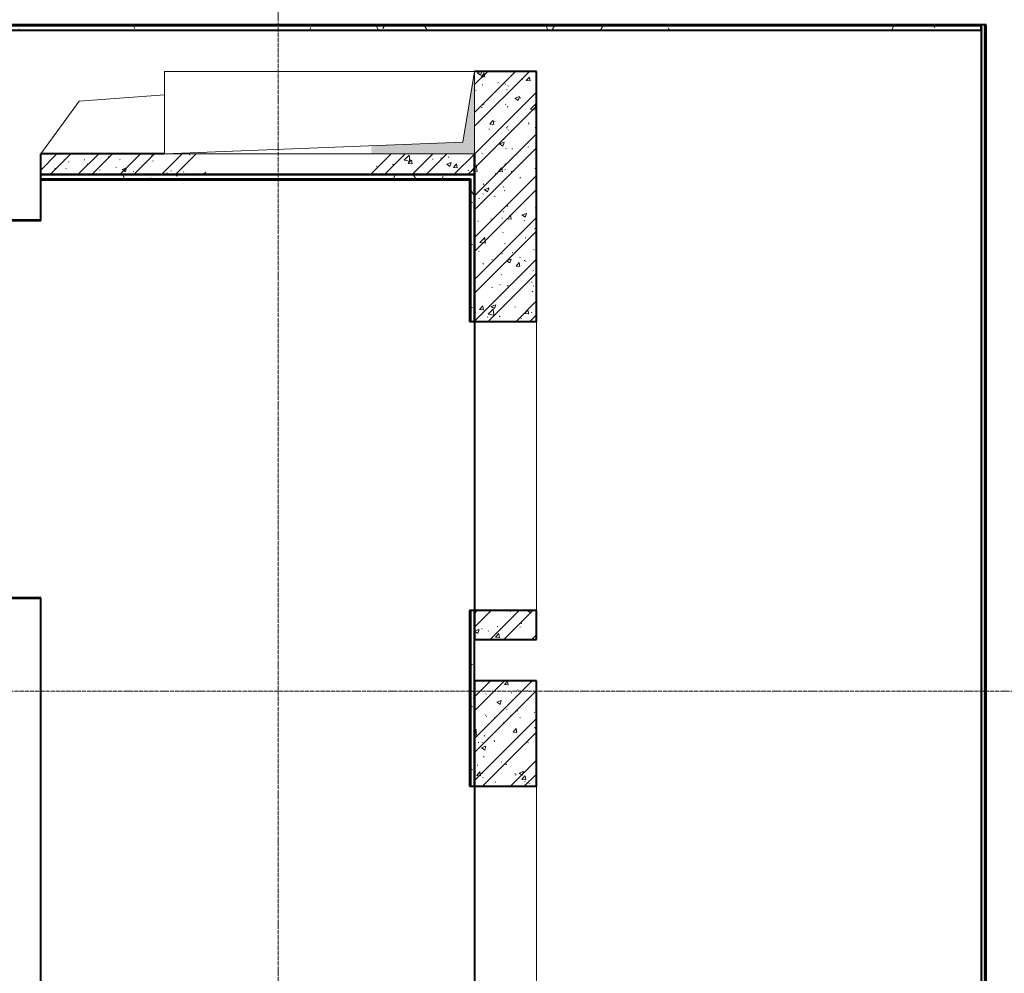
# Model space of a CAD drawing. Header units: millimetres. Extents: x -290 to 116110, y -2975 to 80225.
# Tile 192 of 247: x 61140 to 65903, y 61396 to 66011. Entities that reach past the tile are written whole.
import ezdxf

# ---------------------------------------------------------------- set-up
doc = ezdxf.new("R2010")
doc.units = ezdxf.units.MM
for name, pattern in [('ADSK_Линия сетки', [25, 20, -2.5, 0, -2.5]), ('ADSK_Невидимые', [5, 3, -2]), ('ADSK_Штриховая_ш3 п1_5', [4.5, 3, -1.5]), ('Штрих_3_1_5_', [4.5, 3, -1.5])]:
    doc.linetypes.add(name, pattern=pattern)
doc.layers.add('_Разделитель помещений_', color=4, linetype='ADSK_Штриховая_ш3 п1_5', lineweight=40, true_color=0x00ffff)
for name, color, linetype, lineweight in [('Оборудование', 7, 'Continuous', 18), ('Оси', 7, 'Continuous', 9), ('Перекрытия', 7, 'Continuous', 18), ('Стены разрез', 7, 'Continuous', 40), ('Стены штриховка', 7, 'Continuous', 40), ('Элементы узлов', 7, 'Continuous', 18)]:
    doc.layers.add(name, color=color, linetype=linetype, lineweight=lineweight)
pattern_1 = [(50, (0, 0), (218.6211678, -19.1267987), [22.86, -251.46]), (355, (0, 0), (-42.2918743, 229.2684153), [18.288, -201.168]), (100.451, (18.22, -1.6), (176.3310746, 210.139632), [19.428, -213.708]), (46.184, (0, 60.96), (325.29495, -50.4516404), [34.29, -377.19]), (96.636, (27.1, 56.76), (284.8830085, 296.912656), [29.142, -320.562]), (351.184, (0, 60.96), (284.8858166, 296.910704), [27.432, -301.752]), (21, (30.48, 45.72), (181.9375257, -122.7183205), [22.86, -251.46]), (326, (30.48, 45.72), (74.1622266, 221.0261817), [18.288, -201.168]), (71.451, (45.64, 35.5), (256.100348, 98.305262), [19.428, -213.708]), (37.5, (0, 0), (3.70638957, 101.46589536), [3.353, -195.377, 3.353, -200.863, -201.93]), (37.5, (0, 0), (3.70638957, 101.46589536), [-402.946, 3.353, -198.577]), (7.5, (0, 0), (80.18357624, 120.2165259), [3.353, -113.081, 3.353, -190.805, -76.962]), (7.5, (0, 0), (80.18357624, 120.2165259), [-310.591, 3.353, -73.609]), (327.5, (-67.97, 0), (162.70864647, -6.87497134), [3.353, -72.847, 3.353, -234.391, -315.468]), (327.5, (-67.97, 0), (162.70864647, -6.87497134), [-313.944, 3.353, -312.115]), (317.5, (-98.45, 0), (177.7546761, 30.511831), [3.353, -95.707, 3.353, -154.534, -224.028]), (317.5, (-98.45, 0), (177.7546761, 30.511831), [-256.946, 3.353, -220.675])]
pattern_2 = [(45, (0, 0), (-101.0278814, 101.0278814), []), (45, (67.35, 0), (-101.0278814, 101.0278814), [])]
pattern_3 = [(0, (0, 0), (406.4, 101.6), [33.528, -271.272, 33.528, -271.272, -1625.6]), (0, (0, 0), (406.4, 101.6), [-609.6, 33.528, -576.072, 33.528, -271.272, -711.2]), (0, (0, 0), (406.4, 101.6), [-1524, 33.528, -169.672, 33.528, -474.472]), (120, (152.4, 50.8), (-291.188181, 301.1527241), [33.528, -271.272, 33.528, -271.272, -1625.6]), (120, (152.4, 50.8), (-291.188181, 301.1527241), [-609.6, 33.528, -576.072, 33.528, -271.272, -711.2]), (120, (152.4, 50.8), (-291.188181, 301.1527241), [-1524, 33.528, -169.672, 33.528, -474.472]), (240, (203.2, 254), (-115.211819, -402.7527241), [33.528, -271.272, 33.528, -271.272, -1625.6]), (240, (203.2, 254), (-115.211819, -402.7527241), [-609.6, 33.528, -576.072, 33.528, -271.272, -711.2]), (240, (203.2, 254), (-115.211819, -402.7527241), [-1524, 33.528, -169.672, 33.528, -474.472])]

# ---------------------------------------------------------------- blocks, each defined once
blk = doc.blocks.new('A_MEQ_OpeningShaft-Rectangular - ОВ-2726948-B2_-11_400__На лист секция 4_-11_400')
at = {"layer": 'Элементы узлов', "linetype": 'ADSK_Невидимые', "true_color": 0xe2e2e2}
h = blk.add_hatch(color=254, dxfattribs=at)
h.paths.add_polyline_path([(172.7, 0), (0, 0), (0, -400), (57.1, -57.1), (499.9, -39.6), (499.9, 0), (475, 0)])
h.paths.add_polyline_path([(1300.1, 0), (1300.1, -7.9), (1500, 0)])
at = {"layer": 'Элементы узлов', "color": 253, "true_color": 0xaaaaaa}
for p, q in [((1500, 0), (57.1, -57.1)), ((1500, -400), (1500, 0)), ((1500, 0), (0, 0)), ((0, 0), (0, -400)), ((57.1, -57.1), (1500, 0)), ((1500, 0), (1500, -400)), ((57.1, -57.1), (0, -400)), ((0, -400), (57.1, -57.1)), ((0, -400), (1500, -400)), ((0, -400), (1500, -400))]:
    blk.add_line(p, q, dxfattribs=at)
blk = doc.blocks.new('135_SLK_GD_AR_rvt-1-B2_-11_400__На лист секция 4_-11_400')
at = {"layer": 'Стены разрез', "lineweight": 9, "true_color": 0xaaaaaa}
h = blk.add_hatch(dxfattribs=at)
h.set_pattern_fill('FP_5', color=253, style=0, pattern_type=2)
h.set_pattern_definition(pattern_3)
h.paths.add_polyline_path([(-13069809.7, -9233000.3), (-13069809.7, -9232980.3), (-13074819.7, -9232980.3), (-13074819.7, -9233000.3), (-13071024.6, -9233000.3)])
h.paths.add_polyline_path([(-13076019.7, -9233000.3), (-13076019.7, -9232980.3), (-13076559.7, -9232980.3), (-13076559.7, -9233000.3), (-13076304, -9233000.3)])
h = blk.add_hatch(dxfattribs=at)
h.set_pattern_fill('FP_5', color=253, style=0, pattern_type=2)
h.set_pattern_definition(pattern_3)
h.paths.add_polyline_path([(-13069789.7, -9243100.3), (-13069789.7, -9232975.3), (-13069809.7, -9232975.3), (-13069809.7, -9243100.3)])
h = blk.add_hatch(dxfattribs=at)
h.set_pattern_fill('FP_1', color=253, style=0, pattern_type=2)
h.set_pattern_definition(pattern_1)
h.paths.add_polyline_path([(-13072259.7, -9234410.3), (-13071959.7, -9234410.3), (-13071959.7, -9233200.3), (-13072259.7, -9233200.3), (-13072259.7, -9234343.9)])
h = blk.add_hatch(dxfattribs=at)
h.set_pattern_fill('FP_2', color=253, style=0, pattern_type=2)
h.set_pattern_definition(pattern_2)
h.paths.add_polyline_path([(-13072259.7, -9234410.3), (-13071959.7, -9234410.3), (-13071959.7, -9233200.3), (-13072259.7, -9233200.3), (-13072259.7, -9234343.9)])
h = blk.add_hatch(dxfattribs=at)
h.set_pattern_fill('FP_1', color=253, style=0, pattern_type=2)
h.set_pattern_definition(pattern_1)
h.paths.add_polyline_path([(-13072432.4, -9233700.3), (-13072259.7, -9233700.3), (-13072259.7, -9233600.3), (-13072759.6, -9233600.3), (-13072759.6, -9233700.3)])
h.paths.add_polyline_path([(-13073559.8, -9233700.3), (-13073559.8, -9233600.3), (-13074359.7, -9233600.3), (-13074359.7, -9233700.3), (-13073759.7, -9233700.3)])
h = blk.add_hatch(dxfattribs=at)
h.set_pattern_fill('FP_2', color=253, style=0, pattern_type=2)
h.set_pattern_definition(pattern_2)
h.paths.add_polyline_path([(-13072432.4, -9233700.3), (-13072259.7, -9233700.3), (-13072259.7, -9233600.3), (-13072759.6, -9233600.3), (-13072759.6, -9233700.3)])
h.paths.add_polyline_path([(-13073559.8, -9233700.3), (-13073559.8, -9233600.3), (-13074359.7, -9233600.3), (-13074359.7, -9233700.3), (-13073759.7, -9233700.3)])
h = blk.add_hatch(dxfattribs=at)
h.set_pattern_fill('FP_5', color=253, style=0, pattern_type=2)
h.set_pattern_definition(pattern_3)
h.paths.add_polyline_path([(-13072279.7, -9233720.3), (-13072279.7, -9233700.3), (-13072759.6, -9233700.3), (-13072759.6, -9233720.3), (-13072284.7, -9233720.3)])
h.paths.add_polyline_path([(-13073559.8, -9233720.3), (-13073559.8, -9233700.3), (-13074357.7, -9233700.3), (-13074357.7, -9233720.3), (-13073840.3, -9233720.3)])
h = blk.add_hatch(dxfattribs=at)
h.set_pattern_fill('FP_5', color=253, style=0, pattern_type=2)
h.set_pattern_definition(pattern_3)
h.paths.add_polyline_path([(-13072259.7, -9243098.3), (-13072259.7, -9241590.3), (-13072279.7, -9241590.3), (-13072279.7, -9243098.3)])
h.paths.add_polyline_path([(-13072279.7, -9240190.3), (-13072259.7, -9240190.3), (-13072259.7, -9239710.3), (-13072279.7, -9239710.3)])
h.paths.add_polyline_path([(-13072279.7, -9238610.3), (-13072259.7, -9238610.3), (-13072259.7, -9237760.3), (-13072279.7, -9237760.3)])
h.paths.add_polyline_path([(-13072279.7, -9236660.3), (-13072259.7, -9236660.3), (-13072259.7, -9235810.3), (-13072279.7, -9235810.3), (-13072279.7, -9236578.6)])
h.paths.add_polyline_path([(-13072279.7, -9234410.3), (-13072259.7, -9234410.3), (-13072259.7, -9233700.3), (-13072279.7, -9233700.3), (-13072279.7, -9234343.9)])
h = blk.add_hatch(dxfattribs=at)
h.set_pattern_fill('FP_1', color=253, style=0, pattern_type=2)
h.set_pattern_definition(pattern_1)
h.paths.add_polyline_path([(-13071959.7, -9235950.3), (-13071959.7, -9235810.3), (-13072259.7, -9235810.3), (-13072259.7, -9235950.3)])
h = blk.add_hatch(dxfattribs=at)
h.set_pattern_fill('FP_2', color=253, style=0, pattern_type=2)
h.set_pattern_definition(pattern_2)
h.paths.add_polyline_path([(-13071959.7, -9235950.3), (-13071959.7, -9235810.3), (-13072259.7, -9235810.3), (-13072259.7, -9235950.3)])
h = blk.add_hatch(dxfattribs=at)
h.set_pattern_fill('FP_1', color=253, style=0, pattern_type=2)
h.set_pattern_definition(pattern_1)
h.paths.add_polyline_path([(-13071959.7, -9236660.3), (-13071959.7, -9236150.3), (-13072259.7, -9236150.3), (-13072259.7, -9236660.3)])
h = blk.add_hatch(dxfattribs=at)
h.set_pattern_fill('FP_2', color=253, style=0, pattern_type=2)
h.set_pattern_definition(pattern_2)
h.paths.add_polyline_path([(-13071959.7, -9236660.3), (-13071959.7, -9236150.3), (-13072259.7, -9236150.3), (-13072259.7, -9236660.3)])
at = {"color": 253, "lineweight": 18, "true_color": 0xaaaaaa}
for p, q in [((-13073759.7, -9233313.4), (-13074172.1, -9233344.6)), ((-13074172.1, -9233344.6), (-13074358.1, -9233600.3))]:
    blk.add_line(p, q, dxfattribs=at)
at = {"layer": '_Разделитель помещений_', "color": 131, "linetype": 'Штрих_3_1_5_', "true_color": 0xaaffff}
for p, q in [((-13072259.7, -9234410.3), (-13072259.7, -9235810.3)), ((-13072259.7, -9236660.3), (-13072259.7, -9237760.3))]:
    blk.add_line(p, q, dxfattribs=at)
at = {"layer": 'Перекрытия', "color": 253, "true_color": 0xaaaaaa}
for p, q in [((-13074359.7, -9233700.3), (-13074359.7, -9233920.3)), ((-13074359.7, -9233920.3), (-13074559.7, -9233920.3)), ((-13071959.7, -9235810.3), (-13071959.7, -9234410.3)), ((-13074979.7, -9235750.3), (-13074359.7, -9235750.3)), ((-13074359.7, -9235750.3), (-13074359.7, -9242800.3)), ((-13071959.7, -9237760.3), (-13071959.7, -9236660.3))]:
    blk.add_line(p, q, dxfattribs=at)
at = {"layer": 'Стены разрез', "color": 253, "true_color": 0xaaaaaa}
for p, q in [((-13069809.7, -9232975.3), (-13074819.7, -9232975.3)), ((-13074559.7, -9233000.3), (-13069809.7, -9233000.3)), ((-13069809.7, -9233000.3), (-13069809.7, -9232975.3)), ((-13069809.7, -9232975.3), (-13069809.7, -9243100.3)), ((-13069784.7, -9232975.3), (-13069809.7, -9232975.3)), ((-13069784.7, -9243100.3), (-13069784.7, -9232975.3)), ((-13071959.7, -9233200.3), (-13072259.7, -9233200.3)), ((-13071959.7, -9234410.3), (-13071959.7, -9233200.3)), ((-13073759.7, -9233600.3), (-13074359.7, -9233600.3)), ((-13074359.7, -9233600.3), (-13074359.7, -9233700.3)), ((-13072259.7, -9233700.3), (-13072259.7, -9233600.3)), ((-13072259.7, -9233600.3), (-13072259.7, -9234410.3)), ((-13074359.7, -9233700.3), (-13072259.7, -9233700.3)), ((-13074357.7, -9233700.3), (-13074359.7, -9233700.3)), ((-13074359.7, -9233700.3), (-13074359.7, -9233725.3)), ((-13072284.7, -9233700.3), (-13074357.7, -9233700.3)), ((-13072279.7, -9233700.3), (-13072284.7, -9233700.3)), ((-13072259.7, -9233700.3), (-13072279.7, -9233700.3)), ((-13072259.7, -9234410.3), (-13072259.7, -9233700.3)), ((-13074359.7, -9233725.3), (-13074359.7, -9233920.3)), ((-13074357.7, -9233725.3), (-13072284.7, -9233725.3)), ((-13074357.7, -9233922.3), (-13074357.7, -9233725.3)), ((-13072284.7, -9233725.3), (-13072284.7, -9234410.3)), ((-13074359.7, -9233920.3), (-13074559.7, -9233920.3)), ((-13074559.7, -9233922.3), (-13074359.7, -9233922.3)), ((-13074359.7, -9233922.3), (-13074357.7, -9233922.3)), ((-13072284.7, -9234410.3), (-13072259.7, -9234410.3)), ((-13072259.7, -9234410.3), (-13071959.7, -9234410.3)), ((-13074359.7, -9235748.3), (-13074560.7, -9235748.3)), ((-13074560.7, -9235750.3), (-13074359.7, -9235750.3)), ((-13074357.7, -9235748.3), (-13074359.7, -9235748.3)), ((-13074359.7, -9235750.3), (-13074359.7, -9242800.3)), ((-13074357.7, -9242798.3), (-13074357.7, -9235748.3)), ((-13072259.7, -9235810.3), (-13072284.7, -9235810.3)), ((-13072284.7, -9235810.3), (-13072284.7, -9236660.3)), ((-13072259.7, -9235810.3), (-13072259.7, -9235950.3)), ((-13071959.7, -9235810.3), (-13072259.7, -9235810.3)), ((-13072259.7, -9236150.3), (-13072259.7, -9235810.3)), ((-13071959.7, -9235950.3), (-13071959.7, -9235810.3)), ((-13072259.7, -9235950.3), (-13071959.7, -9235950.3)), ((-13071959.7, -9236150.3), (-13072259.7, -9236150.3)), ((-13071959.7, -9236660.3), (-13071959.7, -9236150.3)), ((-13072284.7, -9236660.3), (-13072259.7, -9236660.3)), ((-13072259.7, -9236660.3), (-13071959.7, -9236660.3))]:
    blk.add_line(p, q, dxfattribs=at)
at = {"layer": 'Стены штриховка', "color": 253, "true_color": 0xaaaaaa}
for p, q in [((-13069809.7, -9232980.3), (-13074819.7, -9232980.3)), ((-13069789.7, -9243100.3), (-13069789.7, -9232975.3)), ((-13074357.7, -9233720.3), (-13074357.7, -9233700.3)), ((-13074357.7, -9233720.3), (-13072284.7, -9233720.3)), ((-13074357.7, -9233725.3), (-13074357.7, -9233720.3)), ((-13072284.7, -9233720.3), (-13072279.7, -9233720.3)), ((-13072279.7, -9233720.3), (-13072279.7, -9234410.3)), ((-13072279.7, -9235810.3), (-13072279.7, -9236660.3)), ((-13072259.7, -9236150.3), (-13072259.7, -9236660.3)), ((-13072259.7, -9236660.3), (-13072259.7, -9236150.3))]:
    blk.add_line(p, q, dxfattribs=at)
at = {"layer": 'Оборудование', "color": 253, "lineweight": 18, "true_color": 0xaaaaaa, "rotation": 180}
blk.add_blockref('A_MEQ_OpeningShaft-Rectangular - ОВ-2726948-B2_-11_400__На лист секция 4_-11_400', (-13072259.7, -9233600.3), dxfattribs=at)
blk = doc.blocks.new('A$Cc005853f')
at = {"layer": 'Оси', "color": 253, "linetype": 'ADSK_Линия сетки', "true_color": 0xaaaaaa}
for p, q in [((60303.1, 2607.6), (60303.1, 76892.6)), ((96019.7, 61839.4), (2670.5, 61839.4))]:
    blk.add_line(p, q, dxfattribs=at)
at = {"lineweight": 5}
blk.add_blockref('135_SLK_GD_AR_rvt-1-B2_-11_400__На лист секция 4_-11_400', (13133512.8, 9298039.8), dxfattribs=at)

msp = doc.modelspace()

# ---------------------------------------------------------------- block references
msp.add_blockref('A$Cc005853f', (2087, 921.7))

doc.saveas('drawing.dxf')
